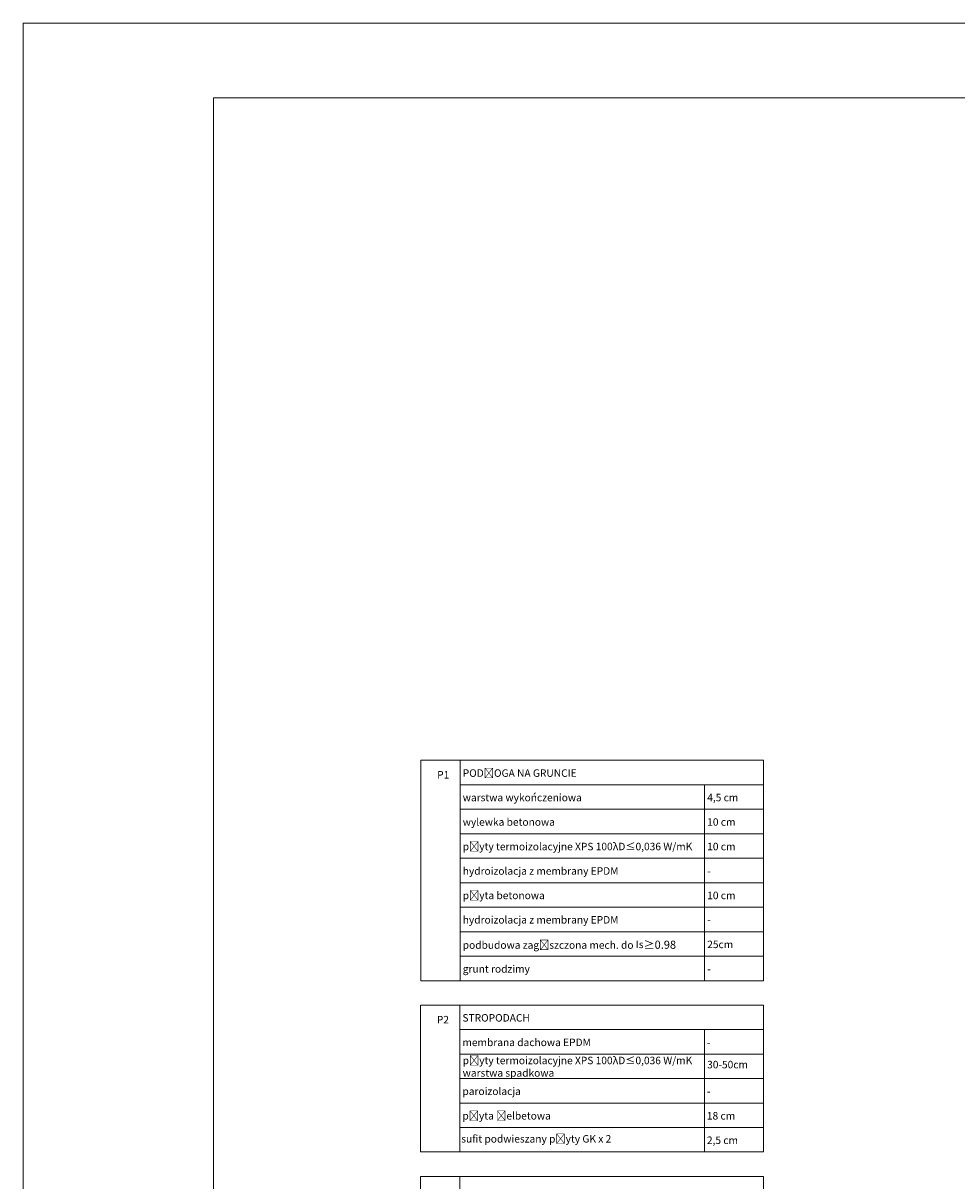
# Model space of a CAD drawing. Header units: millimetres. Extents: x 49908 to 79848, y -11883 to -3092.
# Tile 105 of 222: x 65908 to 67157, y -4640 to -3092. Entities that reach past the tile are written whole.
import ezdxf

# ---------------------------------------------------------------- set-up
doc = ezdxf.new("R2010")
doc.units = ezdxf.units.MM
doc.layers.add('A_CIENKA', color=9, linetype='Continuous', lineweight=9)
doc.layers.add('A_HATCH', color=9, linetype='Continuous', lineweight=9)
doc.layers.add('A_WYMIAR', color=9, linetype='Continuous', lineweight=5, transparency=0.2)
doc.styles.add('Arial', font='arial.ttf')

msp = doc.modelspace()

# ---------------------------------------------------------------- linework, layer by layer
at = {"layer": 'A_CIENKA', "color": 7, "true_color": 0xffffff}
msp.add_lwpolyline([(65907.7, -3092.1), (71847.7, -3092.1), (71847.7, -7292.6), (65907.7, -7292.6), (65907.7, -3092.1)], dxfattribs=at)
at = {"layer": 'A_CIENKA', "color": 2}
msp.add_lwpolyline([(66162.2, -3192.1), (71747.7, -3192.1), (71747.7, -7192.6), (66162.2, -7192.6)], close=True, dxfattribs=at)
at = {"layer": 'A_HATCH'}
for p, q in [((66439.6, -4077.9), (66439.6, -4372.6)), ((66439.6, -4077.9), (66898.2, -4077.9)), ((66492.3, -4077.9), (66492.3, -4372.6)), ((66898.2, -4077.9), (66898.2, -4372.6)), ((66492.3, -4110.7), (66898.2, -4110.7)), ((66819.3, -4110.7), (66819.3, -4372.6)), ((66492.3, -4143.4), (66898.2, -4143.4)), ((66492.3, -4176.1), (66898.2, -4176.1)), ((66492.3, -4208.9), (66898.2, -4208.9)), ((66492.3, -4208.9), (66898.2, -4208.9)), ((66492.3, -4241.6), (66898.2, -4241.6)), ((66492.3, -4274.4), (66898.2, -4274.4)), ((66492.3, -4307.1), (66898.2, -4307.1)), ((66492.3, -4339.8), (66898.2, -4339.8)), ((66439.6, -4372.6), (66898.2, -4372.6)), ((66439.2, -4405.3), (66439.2, -4601.7)), ((66439.6, -4405.3), (66898.2, -4405.3)), ((66491.9, -4405.3), (66491.9, -4601.7)), ((66897.8, -4405.3), (66897.8, -4601.7)), ((66491.9, -4438), (66897.8, -4438)), ((66818.9, -4438), (66818.9, -4601.7)), ((66491.9, -4470.8), (66897.8, -4470.8)), ((66491.9, -4503.5), (66897.8, -4503.5)), ((66491.9, -4536.3), (66897.8, -4536.3)), ((66491.9, -4569), (66897.8, -4569)), ((66439.2, -4601.7), (66897.8, -4601.7)), ((66439.2, -4634.5), (66897.8, -4634.5)), ((66439.2, -4634.5), (66439.2, -4765.4)), ((66491.9, -4634.5), (66491.9, -4765.4)), ((66897.8, -4634.5), (66897.8, -4765.4))]:
    msp.add_line(p, q, dxfattribs=at)

# ---------------------------------------------------------------- texts
at = {"layer": 'A_WYMIAR', "char_height": 10, "attachment_point": 1, "style": 'Arial'}
for s, heights, insert in [('P1', [0], (66461.5, -4092.3)), ('PODŁOGA NA GRUNCIE', [0], (66495.7, -4090)), ('warstwa wykończeniowa ', [0], (66495.7, -4122.7)), ('4,5 cm', [0], (66822.7, -4122.7)), ('wylewka betonowa ', [0], (66495.7, -4155.4)), ('10 cm', [0], (66822.7, -4155.4)), ('płyty termoizolacyjne XPS 100λ{\\Fromans|c238;D\\Fromans|c0;≤\\Fromans|c238;0,036 W/mK}', [0], (66495.7, -4188.2)), ('10 cm', [0], (66822.7, -4188.2)), ('hydroizolacja z membrany EPDM', [0], (66495.7, -4220.9)), ('-', [0], (66822.7, -4220.9)), ('płyta betonowa', [0], (66495.7, -4253.6)), ('10 cm', [0], (66822.7, -4253.6)), ('hydroizolacja z membrany EPDM', [0], (66495.7, -4286.2)), ('-', [0], (66822.7, -4286.2)), ('podbudowa zagęszczona mech. do Is{\\H1.08333x;≥0.98}', [0], (66495.7, -4319.1)), ('25cm', [0], (66822.7, -4319.1)), ('grunt rodzimy', [0], (66495.7, -4351.9)), ('-', [0], (66822.7, -4351.9)), ('P2', [9.22], (66461.1, -4419.7)), ('STROPODACH', [0], (66495.3, -4417.3)), ('membrana dachowa EPDM', [0], (66495.3, -4450.1)), ('-', [0], (66822.3, -4450.1)), ('płyty termoizolacyjne XPS 100λD≤0,036 W/mK\\Pwarstwa spadkowa', [0], (66495.6, -4474.3)), ('30-50cm', [0], (66822.6, -4479.8)), ('paroizolacja', [0], (66495.3, -4515.5)), ('-', [0], (66822.3, -4515.5)), ('płyta żelbetowa', [0], (66495.3, -4548.3)), ('18 cm', [0], (66822.3, -4548.3)), ('sufit podwieszany płyty GK x 2', [0], (66493.7, -4579.1)), ('2,5 cm', [0], (66822.3, -4581))]:
    msp.add_mtext_dynamic_manual_height_columns(s, width=473.698, gutter_width=1.25, heights=heights, dxfattribs=dict(at, insert=insert))

doc.saveas('drawing.dxf')
